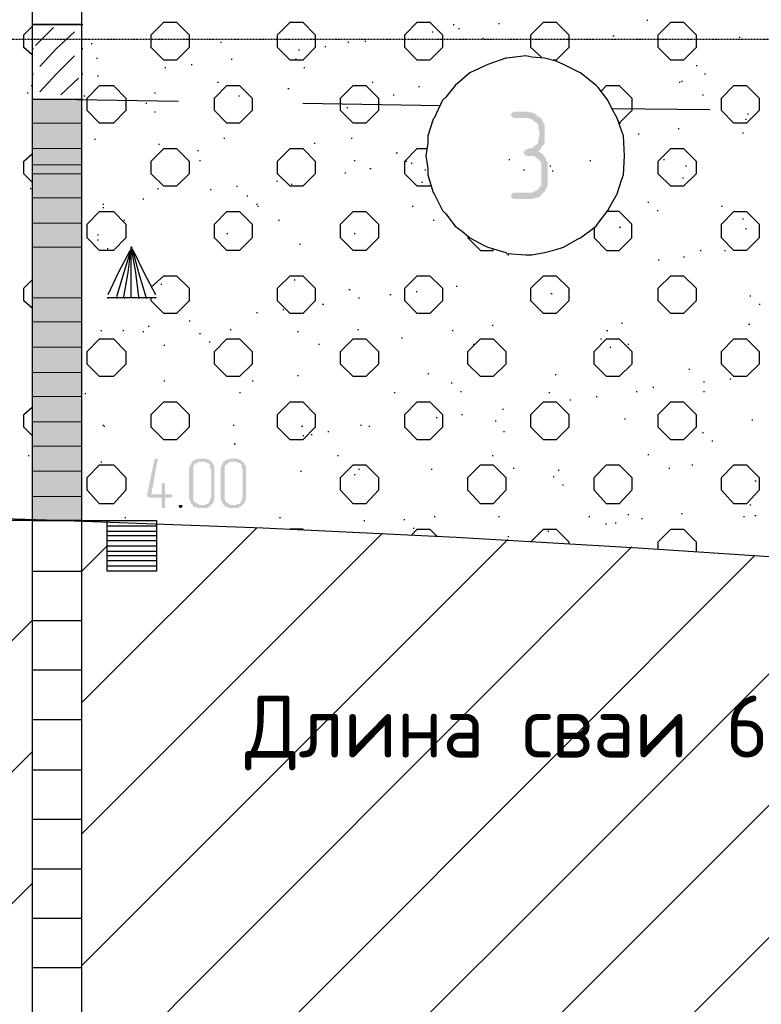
# Model space of a CAD drawing. Header units: millimetres. Extents: x -93479 to 1057970, y -66333 to 172656.
# Tile 94 of 145: x 193172 to 196158, y 46097 to 50064. Entities that reach past the tile are written whole.
import ezdxf

# ---------------------------------------------------------------- set-up
doc = ezdxf.new("R2010")
doc.units = ezdxf.units.MM
doc.linetypes.add('01 Штриховая _4 мм_', pattern=[6, 3.5, -2.5])
doc.layers.add('G-ANNO-DIMS-1', color=7, linetype='Continuous', lineweight=18)
doc.layers.add('PDF _Геометрия', color=7, linetype='Continuous')
doc.layers.add('PDF _Сплошная заливка', color=7, linetype='Continuous')
doc.styles.add('ISOCPEUR', font='GOST_Common.ttf', dxfattribs={"height": 450})

# ---------------------------------------------------------------- blocks, each defined once
blk = doc.blocks.new('геология2')
at = {"layer": 'PDF _Сплошная заливка', "transparency": 33554559}
for points in [[(38.7822, -10.5801), (38.7622, -10.5801), (38.7588, -10.5818), (38.7572, -10.5851), (38.7588, -10.5884), (38.7622, -10.5901), (38.7855, -10.5901), (38.7888, -10.5918), (38.7922, -10.5934), (38.7955, -10.5968), (38.7988, -10.5984), (38.8005, -10.6018), (38.8005, -10.6068), (38.8022, -10.6101), (38.8022, -10.6201), (38.8005, -10.6234), (38.8005, -10.6284), (38.7988, -10.6318), (38.7955, -10.6334), (38.7922, -10.6368), (38.7888, -10.6384), (38.7855, -10.6384), (38.7822, -10.6401), (38.7788, -10.6401), (38.7788, -10.6418), (38.7772, -10.6451), (38.7788, -10.6484), (38.7822, -10.6501), (38.7938, -10.6501), (38.7972, -10.6534), (38.8005, -10.6551), (38.8038, -10.6584), (38.8055, -10.6618), (38.8055, -10.6968), (38.8022, -10.7001), (38.8005, -10.7034), (38.7972, -10.7051), (38.7938, -10.7068), (38.7905, -10.7084), (38.7622, -10.7084), (38.7588, -10.7101), (38.7572, -10.7134), (38.7588, -10.7168), (38.7622, -10.7184), (38.7905, -10.7184), (38.7938, -10.7168), (38.7972, -10.7168), (38.8022, -10.7151), (38.8055, -10.7118), (38.8072, -10.7101), (38.8105, -10.7068), (38.8122, -10.7034), (38.8138, -10.7001), (38.8155, -10.6968), (38.8155, -10.6618), (38.8138, -10.6584), (38.8122, -10.6534), (38.8088, -10.6501), (38.8072, -10.6468), (38.8038, -10.6451), (38.8005, -10.6434), (38.8038, -10.6401), (38.8055, -10.6368), (38.8072, -10.6334), (38.8088, -10.6334), (38.8105, -10.6284), (38.8105, -10.6018), (38.8088, -10.5984), (38.8072, -10.5951), (38.8055, -10.5918), (38.8022, -10.5884), (38.7988, -10.5868), (38.7955, -10.5834), (38.7922, -10.5818), (38.7888, -10.5818), (38.7855, -10.5801)], [(38.1955, -11.1301), (38.1938, -11.1301), (38.1922, -11.1318), (38.1805, -11.1884), (38.1822, -11.1901), (38.1838, -11.1918), (38.2038, -11.1918), (38.2038, -11.2084), (38.2088, -11.2084), (38.2088, -11.2051), (38.2088, -11.1918), (38.2172, -11.1918), (38.2205, -11.1901), (38.2205, -11.1868), (38.1872, -11.1868), (38.1972, -11.1334), (38.1972, -11.1301)], [(38.2705, -11.1301), (38.2605, -11.1301), (38.2588, -11.1318), (38.2555, -11.1318), (38.2538, -11.1334), (38.2522, -11.1351), (38.2505, -11.1368), (38.2505, -11.1384), (38.2488, -11.1401), (38.2488, -11.1418), (38.2472, -11.1451), (38.2472, -11.1934), (38.2488, -11.1968), (38.2488, -11.1984), (38.2505, -11.2001), (38.2505, -11.2018), (38.2522, -11.2034), (38.2538, -11.2051), (38.2555, -11.2068), (38.2588, -11.2068), (38.2605, -11.2084), (38.2755, -11.2084), (38.2772, -11.2068), (38.2788, -11.2068), (38.2805, -11.2051), (38.2822, -11.2034), (38.2638, -11.2034), (38.2622, -11.2018), (38.2605, -11.2018), (38.2588, -11.2001), (38.2572, -11.2001), (38.2555, -11.1984), (38.2538, -11.1951), (38.2538, -11.1418), (38.2555, -11.1401), (38.2572, -11.1384), (38.2588, -11.1368), (38.2605, -11.1368), (38.2622, -11.1351), (38.2822, -11.1351), (38.2805, -11.1334), (38.2788, -11.1318), (38.2772, -11.1318), (38.2738, -11.1301), (38.2722, -11.1301)], [(38.2822, -11.1351), (38.2705, -11.1351), (38.2722, -11.1351), (38.2755, -11.1368), (38.2772, -11.1368), (38.2788, -11.1384), (38.2805, -11.1401), (38.2805, -11.1451), (38.2822, -11.1468), (38.2822, -11.1918), (38.2805, -11.1934), (38.2805, -11.1968), (38.2788, -11.1984), (38.2788, -11.2001), (38.2772, -11.2018), (38.2738, -11.2018), (38.2722, -11.2034), (38.2638, -11.2034), (38.2822, -11.2034), (38.2838, -11.2018), (38.2855, -11.2001), (38.2855, -11.1984), (38.2872, -11.1951), (38.2872, -11.1418), (38.2855, -11.1401), (38.2855, -11.1384), (38.2838, -11.1368)], [(38.3205, -11.1301), (38.3105, -11.1301), (38.3088, -11.1318), (38.3055, -11.1318), (38.3038, -11.1334), (38.3022, -11.1351), (38.3005, -11.1368), (38.3005, -11.1384), (38.2988, -11.1401), (38.2988, -11.1418), (38.2972, -11.1451), (38.2972, -11.1934), (38.2988, -11.1968), (38.2988, -11.1984), (38.3005, -11.2001), (38.3005, -11.2018), (38.3022, -11.2034), (38.3038, -11.2051), (38.3055, -11.2068), (38.3088, -11.2068), (38.3105, -11.2084), (38.3255, -11.2084), (38.3272, -11.2068), (38.3288, -11.2068), (38.3305, -11.2051), (38.3322, -11.2034), (38.3138, -11.2034), (38.3122, -11.2018), (38.3105, -11.2018), (38.3088, -11.2001), (38.3072, -11.2001), (38.3055, -11.1984), (38.3038, -11.1951), (38.3038, -11.1418), (38.3055, -11.1401), (38.3072, -11.1384), (38.3088, -11.1368), (38.3105, -11.1368), (38.3122, -11.1351), (38.3322, -11.1351), (38.3305, -11.1334), (38.3288, -11.1318), (38.3272, -11.1318), (38.3238, -11.1301), (38.3222, -11.1301)], [(38.3322, -11.1351), (38.3205, -11.1351), (38.3222, -11.1351), (38.3255, -11.1368), (38.3272, -11.1368), (38.3288, -11.1384), (38.3305, -11.1401), (38.3305, -11.1451), (38.3322, -11.1468), (38.3322, -11.1918), (38.3305, -11.1934), (38.3305, -11.1968), (38.3288, -11.1984), (38.3288, -11.2001), (38.3272, -11.2018), (38.3238, -11.2018), (38.3222, -11.2034), (38.3138, -11.2034), (38.3322, -11.2034), (38.3338, -11.2018), (38.3355, -11.2001), (38.3355, -11.1984), (38.3372, -11.1951), (38.3372, -11.1418), (38.3355, -11.1401), (38.3355, -11.1384), (38.3338, -11.1368)], [(38.2072, -11.1684), (38.2038, -11.1701), (38.2038, -11.1718), (38.2038, -11.1868), (38.1872, -11.1868), (38.2088, -11.1868), (38.2088, -11.1701)], [(38.2338, -11.2034), (38.2322, -11.2034), (38.2305, -11.2051), (38.2322, -11.2084), (38.2355, -11.2084), (38.2355, -11.2068), (38.2372, -11.2051), (38.2355, -11.2034)]]:
    blk.add_hatch(color=7, dxfattribs=at).paths.add_polyline_path(points)
at = {"layer": 'PDF _Геометрия', "color": 7, "lineweight": 25}
for points in [[(38.0788, -19.6934), (38.0772, -19.6934), (38.0772, -14.6534), (38.0772, -9.6534), (37.9988, -9.6534), (37.9988, -14.6534), (37.9988, -19.6934), (38.0005, -19.6934)], [(37.9988, -10.4418), (38.0772, -10.4418), (38.0788, -10.4418)], [(38.0372, -10.4418), (38.0388, -10.4418)], [(38.6655, -10.4418), (38.6672, -10.4418)], [(38.7372, -10.4401), (38.7388, -10.4401)], [(38.8055, -10.4934), (38.7888, -10.4784), (38.7888, -10.4584), (38.8088, -10.4384), (38.8288, -10.4384), (38.8488, -10.4584), (38.8488, -10.4784), (38.8288, -10.4984), (38.8238, -10.4984)], [(38.9722, -10.4351), (38.9738, -10.4351)], [(37.9988, -10.4901), (37.9855, -10.4784), (37.9855, -10.4584), (37.9988, -10.4451)], [(38.0322, -10.4468), (38.0038, -10.4751)], [(38.0655, -10.4534), (38.0372, -10.4801), (38.0105, -10.5084)], [(38.6322, -10.4534), (38.6338, -10.4534)], [(38.6738, -10.4484), (38.6755, -10.4484)], [(38.0922, -10.4718), (38.0938, -10.4718)], [(38.2972, -10.4701), (38.2988, -10.4701)], [(38.4988, -10.4701), (38.5005, -10.4701)], [(38.5255, -10.4684), (38.5272, -10.4684)], [(38.7122, -10.4634), (38.7138, -10.4634)], [(38.9188, -10.4601), (38.9205, -10.4601)], [(39.1188, -10.4618), (39.1205, -10.4618)], [(37.9988, -10.4801), (38.0005, -10.4801)], [(38.0772, -10.4801), (38.0788, -10.4801)], [(38.4205, -10.4818), (38.4222, -10.4818)], [(38.4622, -10.4768), (38.4638, -10.4768)], [(38.0655, -10.4918), (38.0372, -10.5201), (38.0105, -10.5484)], [(38.1005, -10.4951), (38.1022, -10.4951)], [(38.3138, -10.4968), (38.3155, -10.4968)], [(38.4155, -10.4968), (38.4172, -10.4968)], [(38.2088, -10.5101), (38.2105, -10.5101)], [(38.2505, -10.5051), (38.2522, -10.5051)], [(38.4288, -10.5101), (38.4305, -10.5101)], [(39.0505, -10.5068), (39.0522, -10.5068)], [(37.9988, -10.5201), (38.0005, -10.5201)], [(38.0722, -10.5268), (38.0438, -10.5534)], [(38.0772, -10.5201), (38.0788, -10.5201)], [(38.1022, -10.5234), (38.1038, -10.5234)], [(38.2922, -10.5334), (38.2938, -10.5334)], [(38.5372, -10.5334), (38.5388, -10.5334)], [(39.0238, -10.5334), (39.0255, -10.5334)], [(39.0272, -10.5318), (39.0288, -10.5318)], [(39.0638, -10.5201), (39.0655, -10.5201)], [(37.9905, -10.5501), (37.9922, -10.5501)], [(37.9972, -10.5384), (37.9988, -10.5384)], [(38.1922, -10.5501), (38.1938, -10.5501)], [(38.4038, -10.5434), (38.4055, -10.5434)], [(38.6105, -10.5401), (38.6122, -10.5401)], [(38.9005, -10.5468), (38.9088, -10.5384), (38.9288, -10.5384), (38.9488, -10.5584), (38.9488, -10.5784), (38.9288, -10.5984), (38.9305, -10.5984)], [(38.0005, -10.5601), (37.9988, -10.5601), (38.0772, -10.5601), (38.0788, -10.5601)], [(37.9988, -10.5601), (38.0772, -10.5601)], [(38.0338, -10.5601), (38.0372, -10.5601), (38.2305, -10.5634)], [(38.0372, -10.5601), (38.0388, -10.5601)], [(38.0805, -10.5551), (38.0822, -10.5551)], [(38.1788, -10.5668), (38.1805, -10.5668)], [(38.3255, -10.5551), (38.3272, -10.5551)], [(38.4272, -10.5668), (38.6455, -10.5701)], [(38.5705, -10.5534), (38.5722, -10.5534)], [(39.0605, -10.5534), (39.0622, -10.5534)], [(38.1922, -10.5801), (38.1938, -10.5801)], [(38.4972, -10.5734), (38.4988, -10.5734)], [(38.9188, -10.5751), (39.0722, -10.5768)], [(39.1288, -10.5918), (39.1305, -10.5918)], [(39.1322, -10.5834), (39.1338, -10.5834)], [(40.6022, -11.4334), (40.1688, -11.3818), (39.9538, -11.3584), (39.7255, -11.3334), (39.4855, -11.3118), (39.2305, -11.2901), (38.9588, -11.2718), (38.6705, -11.2551), (38.3638, -11.2401), (38.0372, -11.2284), (37.4722, -11.2101), (36.8872, -11.1901), (36.2888, -11.1668), (35.6872, -11.1418), (35.0905, -11.1134), (34.5072, -11.0851), (33.9472, -11.0518), (33.4172, -11.0168), (32.8255, -10.9651)], [(39.0222, -10.6068), (39.0238, -10.6068)], [(39.1238, -10.6134), (39.1255, -10.6134)], [(38.0972, -10.6234), (38.0988, -10.6234)], [(38.3022, -10.6218), (38.3038, -10.6218)], [(38.5038, -10.6218), (38.5055, -10.6218)], [(38.9588, -10.6151), (38.9605, -10.6151)], [(38.1988, -10.6318), (38.2005, -10.6318)], [(38.2605, -10.6418), (38.2622, -10.6418)], [(38.4455, -10.6301), (38.4472, -10.6301)], [(38.6305, -10.6968), (38.6288, -10.6984), (38.6088, -10.6984), (38.5888, -10.6784), (38.5888, -10.6584), (38.6088, -10.6384), (38.6238, -10.6384)], [(37.9988, -10.6918), (37.9855, -10.6784), (37.9855, -10.6584), (37.9988, -10.6468)], [(38.2638, -10.6575), (38.2655, -10.6575)], [(38.5088, -10.6575), (38.5105, -10.6575)], [(38.5755, -10.6451), (38.5772, -10.6451)], [(38.5905, -10.6584), (38.5922, -10.6584)], [(38.7538, -10.6558), (38.7555, -10.6558)], [(38.8822, -10.6575), (38.8838, -10.6575)], [(38.9988, -10.6558), (39.0005, -10.6558)], [(38.5338, -10.6701), (38.5355, -10.6701)], [(38.5988, -10.6618), (38.6005, -10.6618)], [(38.6205, -10.6725), (38.6222, -10.6725)], [(38.7772, -10.6725), (38.7788, -10.6725)], [(38.8188, -10.6658), (38.8205, -10.6658)], [(38.8222, -10.6741), (38.8238, -10.6741)], [(39.0338, -10.6658), (39.0355, -10.6658)], [(38.3855, -10.6901), (38.3872, -10.6901)], [(38.4938, -10.6768), (38.4955, -10.6768)], [(39.0288, -10.6851), (39.0305, -10.6851)], [(37.9955, -10.7018), (37.9972, -10.7018)], [(38.1972, -10.7018), (38.1988, -10.7018)], [(38.2805, -10.7034), (38.2822, -10.7034)], [(38.3222, -10.6984), (38.3238, -10.6984)], [(38.4088, -10.6951), (38.4105, -10.6951)], [(38.6155, -10.6918), (38.6172, -10.6918)], [(38.1738, -10.7184), (38.1755, -10.7184)], [(38.3388, -10.7134), (38.3405, -10.7134)], [(38.1105, -10.7268), (38.1122, -10.7268)], [(38.1105, -10.7318), (38.1122, -10.7318)], [(38.3538, -10.7268), (38.3555, -10.7268)], [(38.3555, -10.7301), (38.3572, -10.7301)], [(38.6005, -10.7301), (38.6022, -10.7301)], [(38.8888, -10.7634), (38.8888, -10.7801), (38.9088, -10.8001), (38.9288, -10.8001), (38.9488, -10.7801), (38.9488, -10.7584), (38.9288, -10.7384), (38.9105, -10.7384)], [(38.9738, -10.7234), (38.9755, -10.7234)], [(38.9888, -10.7368), (38.9905, -10.7368)], [(39.0905, -10.7301), (39.0922, -10.7301)], [(38.1438, -10.7518), (38.1455, -10.7518)], [(38.3888, -10.7518), (38.3905, -10.7518)], [(38.6338, -10.7518), (38.6355, -10.7518)], [(39.1238, -10.7501), (39.1255, -10.7501)], [(38.9288, -10.7634), (38.9305, -10.7634)], [(39.1288, -10.7651), (39.1305, -10.7651)], [(38.1022, -10.7751), (38.1038, -10.7751)], [(38.1022, -10.7834), (38.1038, -10.7834)], [(38.3072, -10.7734), (38.3088, -10.7734)], [(38.5088, -10.7734), (38.5105, -10.7734)], [(38.6888, -10.7784), (38.6888, -10.7801), (38.7088, -10.8001), (38.7288, -10.8001), (38.7288, -10.7984)], [(38.1172, -10.7968), (38.1188, -10.7968)], [(38.1188, -10.8701), (38.1355, -10.8351), (38.1538, -10.8001)], [(38.1438, -10.8734), (38.1505, -10.8351), (38.1555, -10.7968), (38.1438, -10.8351), (38.1322, -10.8734)], [(38.1555, -10.8751), (38.1555, -10.7951), (38.1572, -10.7951), (38.1555, -10.7951), (38.1572, -10.7951)], [(38.1555, -10.7968), (38.1622, -10.8351), (38.1672, -10.8734)], [(38.1572, -10.7968), (38.1672, -10.8351), (38.1788, -10.8734)], [(38.1588, -10.8001), (38.1755, -10.8351), (38.1938, -10.8701)], [(38.4222, -10.7901), (38.4238, -10.7901)], [(39.0572, -10.8001), (39.0588, -10.8001)], [(39.0955, -10.8001), (39.0972, -10.8001)], [(38.7522, -10.8068), (38.7538, -10.8068)], [(38.9905, -10.8151), (38.9922, -10.8151)], [(39.0305, -10.8101), (39.0322, -10.8101)], [(37.9988, -10.8918), (37.9855, -10.8801), (37.9855, -10.8601), (37.9988, -10.8468)], [(38.1872, -10.8584), (38.2072, -10.8401), (38.2272, -10.8401), (38.2472, -10.8601), (38.2472, -10.8801), (38.2272, -10.9001), (38.2072, -10.9001), (38.1872, -10.8801), (38.1872, -10.8751)], [(38.4138, -10.8468), (38.4155, -10.8468)], [(38.2022, -10.8534), (38.2038, -10.8534)], [(38.5005, -10.8618), (38.5022, -10.8618)], [(38.6705, -10.8568), (38.6722, -10.8568)], [(38.1955, -10.8751), (38.1172, -10.8751), (38.1188, -10.8751)], [(38.1322, -10.8751), (38.1338, -10.8751)], [(38.1438, -10.8751), (38.1455, -10.8751)], [(38.1672, -10.8751), (38.1688, -10.8751)], [(38.1788, -10.8751), (38.1805, -10.8751)], [(38.5155, -10.8751), (38.5172, -10.8751)], [(38.5655, -10.8701), (38.5672, -10.8701)], [(38.6072, -10.8651), (38.6088, -10.8651)], [(38.8205, -10.8684), (38.8222, -10.8684)], [(39.1355, -10.8718), (39.1372, -10.8718)], [(38.3955, -10.8934), (38.3972, -10.8934)], [(38.4588, -10.8851), (38.4605, -10.8851)], [(39.1505, -10.8851), (39.1522, -10.8851)], [(38.3538, -10.8984), (38.3555, -10.8984)], [(38.1822, -10.9201), (38.1838, -10.9201)], [(38.2472, -10.9118), (38.2488, -10.9118)], [(38.3122, -10.9251), (38.3138, -10.9251)], [(38.5138, -10.9251), (38.5155, -10.9251)], [(38.7272, -10.9184), (38.7288, -10.9184)], [(38.9322, -10.9151), (38.9338, -10.9151)], [(39.1338, -10.9168), (39.1355, -10.9168)], [(38.1072, -10.9268), (38.1088, -10.9268)], [(38.1422, -10.9268), (38.1438, -10.9268)], [(38.1738, -10.9284), (38.1755, -10.9284)], [(38.2638, -10.9318), (38.2655, -10.9318)], [(38.4188, -10.9284), (38.4205, -10.9284)], [(38.5838, -10.9384), (38.5855, -10.9384)], [(38.6638, -10.9268), (38.6655, -10.9268)], [(38.8988, -10.9401), (38.9005, -10.9401)], [(38.9088, -10.9268), (38.9105, -10.9268)], [(38.2072, -10.9501), (38.2088, -10.9501)], [(38.2788, -10.9451), (38.2805, -10.9451)], [(38.4522, -10.9484), (38.4538, -10.9484)], [(38.6972, -10.9484), (38.6988, -10.9484)], [(38.9138, -10.9534), (38.9155, -10.9534)], [(38.9422, -10.9484), (38.9438, -10.9484)], [(38.4188, -10.9984), (38.4205, -10.9984)], [(38.6255, -10.9951), (38.6272, -10.9951)], [(38.8272, -10.9968), (38.8288, -10.9968)], [(39.0388, -10.9884), (39.0405, -10.9884)], [(39.1038, -11.0034), (39.1055, -11.0034)], [(38.2072, -11.0068), (38.2088, -11.0068)], [(38.3472, -11.0068), (38.3488, -11.0068)], [(38.6622, -11.0101), (38.6638, -11.0101)], [(38.9822, -11.0168), (38.9838, -11.0168)], [(39.0622, -11.0084), (39.0638, -11.0084)], [(38.0822, -11.0268), (38.0838, -11.0268)], [(38.3272, -11.0251), (38.3288, -11.0251)], [(38.5722, -11.0251), (38.5738, -11.0251)], [(38.6772, -11.0234), (38.6788, -11.0234)], [(38.8172, -11.0251), (38.8188, -11.0251)], [(38.8922, -11.0318), (38.8938, -11.0318)], [(38.9555, -11.0234), (38.9572, -11.0234)], [(39.0622, -11.0234), (39.0638, -11.0234)], [(37.9988, -11.0934), (37.9855, -11.0801), (37.9855, -11.0601), (37.9988, -11.0484)], [(38.8505, -11.0368), (38.8522, -11.0368)], [(38.6388, -11.0651), (38.6405, -11.0651)], [(38.6788, -11.0601), (38.6805, -11.0601)], [(38.7438, -11.0518), (38.7455, -11.0518)], [(38.1105, -11.0768), (38.1122, -11.0768)], [(38.1122, -11.0784), (38.1138, -11.0784)], [(38.3172, -11.0768), (38.3188, -11.0768)], [(38.4255, -11.0784), (38.4272, -11.0784)], [(38.5188, -11.0768), (38.5205, -11.0768)], [(38.5322, -11.0784), (38.5338, -11.0784)], [(38.7322, -11.0701), (38.7338, -11.0701)], [(38.9372, -11.0668), (38.9388, -11.0668)], [(39.1388, -11.0684), (39.1405, -11.0684)], [(38.4272, -11.0934), (38.4288, -11.0934)], [(38.4405, -11.0918), (38.4422, -11.0918)], [(38.4672, -11.0868), (38.4688, -11.0868)], [(38.7455, -11.0868), (38.7472, -11.0868)], [(39.0605, -11.0884), (39.0622, -11.0884)], [(38.3188, -11.1068), (38.3205, -11.1068)], [(39.0755, -11.1018), (39.0772, -11.1018)], [(37.9922, -11.1251), (37.9938, -11.1251)], [(38.4822, -11.1251), (38.4838, -11.1251)], [(38.7272, -11.1251), (38.7288, -11.1251)], [(38.9738, -11.1234), (38.9755, -11.1234)], [(38.1072, -11.1351), (38.1088, -11.1351)], [(39.0438, -11.1401), (39.0455, -11.1401)], [(38.4238, -11.1501), (38.4255, -11.1501)], [(38.5088, -11.1551), (38.5105, -11.1551)], [(38.5155, -11.1468), (38.5172, -11.1468)], [(38.6305, -11.1468), (38.6322, -11.1468)], [(38.7605, -11.1451), (38.7622, -11.1451)], [(38.8238, -11.1584), (38.8255, -11.1584)], [(38.8322, -11.1484), (38.8338, -11.1484)], [(39.0072, -11.1451), (39.0088, -11.1451)], [(38.8388, -11.1718), (38.8405, -11.1718)], [(39.1438, -11.1651), (39.1455, -11.1651)], [(39.1355, -11.2034), (39.1372, -11.2034)], [(38.6355, -11.2218), (38.6372, -11.2218)], [(38.7372, -11.2218), (38.7388, -11.2218)], [(38.8805, -11.2218), (38.8822, -11.2218)], [(38.9422, -11.2184), (38.9438, -11.2184)], [(39.0272, -11.2168), (39.0288, -11.2168)], [(39.1255, -11.2218), (39.1272, -11.2218)], [(39.1438, -11.2201), (39.1455, -11.2201)], [(38.0388, -11.2284), (38.0372, -11.2284), (37.9205, -11.2284), (37.9222, -11.2284)], [(38.0005, -11.2284), (37.9988, -11.2284), (38.0772, -11.2284), (37.9988, -11.2284), (38.0772, -11.2284)], [(38.0372, -11.2284), (38.1555, -11.2284)], [(38.1172, -11.2368), (38.1955, -11.2368)], [(38.1455, -11.2234), (38.1472, -11.2234)], [(38.3905, -11.2234), (38.3922, -11.2234)], [(38.5238, -11.2284), (38.5255, -11.2284)], [(38.5872, -11.2268), (38.5888, -11.2268)], [(38.9072, -11.2334), (38.9088, -11.2334)], [(38.9222, -11.2318), (38.9238, -11.2318)], [(38.9638, -11.2251), (38.9655, -11.2251)], [(38.0772, -11.5168), (38.3538, -11.2401)], [(38.0772, -11.7251), (38.5538, -11.2484)], [(38.1172, -11.2451), (38.1955, -11.2451)], [(38.1172, -11.2518), (38.1955, -11.2518)], [(38.4288, -11.2434), (38.4272, -11.2418), (38.4072, -11.2418), (38.4088, -11.2418)], [(38.5988, -11.2518), (38.6088, -11.2418), (38.6288, -11.2418), (38.6405, -11.2534)], [(38.6022, -11.2401), (38.6038, -11.2401)], [(38.7522, -11.2534), (38.7538, -11.2534)], [(38.7905, -11.2618), (38.7888, -11.2618), (38.8088, -11.2418), (38.8288, -11.2418), (38.8488, -11.2618), (38.8488, -11.2651)], [(38.8155, -11.2451), (38.8172, -11.2451)], [(38.9905, -11.2734), (38.9905, -11.2618), (39.0105, -11.2418), (39.0305, -11.2418), (39.0505, -11.2618), (39.0505, -11.2768)], [(37.9988, -11.3084), (38.0772, -11.3084), (38.1172, -11.2684), (38.1955, -11.2684)], [(38.0772, -11.9334), (38.7522, -11.2584)], [(38.1172, -11.2601), (38.1955, -11.2601)], [(38.0772, -12.1434), (38.9488, -11.2701)], [(38.1172, -11.2768), (38.1955, -11.2768)], [(38.1172, -11.2834), (38.1955, -11.2834)], [(38.1372, -12.2918), (39.1438, -11.2834)], [(38.0772, -12.5601), (39.3388, -11.2984)], [(38.1172, -11.2918), (38.1955, -11.2918)], [(38.1172, -11.3001), (38.1955, -11.3001)], [(38.0772, -12.7684), (39.5305, -11.3151)], [(38.0772, -12.9784), (39.7222, -11.3334)], [(37.5155, -11.8701), (37.9988, -11.3868), (38.0772, -11.3868)], [(37.9988, -11.4651), (38.0772, -11.4651)], [(37.9988, -11.5434), (38.0772, -11.5434)], [(37.7238, -11.8701), (37.9988, -11.5951)], [(37.9988, -11.6234), (38.0772, -11.6234)], [(37.9988, -11.7018), (38.0772, -11.7018)], [(37.9988, -11.7801), (38.0772, -11.7801)], [(37.8172, -11.9851), (37.9988, -11.8034)], [(37.9988, -11.8584), (38.0772, -11.8584)], [(37.9988, -11.9368), (38.0772, -11.9368)]]:
    blk.add_lwpolyline(points, dxfattribs=at)
for points in [[(38.0772, -10.4418), (37.9988, -10.4418)], [(38.1872, -10.4784), (38.1872, -10.4584), (38.2072, -10.4384), (38.2272, -10.4384), (38.2472, -10.4584), (38.2472, -10.4784), (38.2272, -10.4984), (38.2072, -10.4984)], [(38.3872, -10.4784), (38.3872, -10.4584), (38.4072, -10.4384), (38.4272, -10.4384), (38.4472, -10.4584), (38.4472, -10.4784), (38.4272, -10.4984), (38.4072, -10.4984)], [(38.5888, -10.4784), (38.5888, -10.4584), (38.6088, -10.4384), (38.6288, -10.4384), (38.6488, -10.4584), (38.6488, -10.4784), (38.6288, -10.4984), (38.6088, -10.4984)], [(38.9905, -10.4784), (38.9905, -10.4584), (39.0105, -10.4384), (39.0305, -10.4384), (39.0505, -10.4584), (39.0505, -10.4784), (39.0305, -10.4984), (39.0105, -10.4984)], [(38.9372, -10.6501), (38.9355, -10.6184), (38.9322, -10.6101), (38.9255, -10.5901), (38.9172, -10.5751), (38.9105, -10.5618), (38.8955, -10.5418), (38.8922, -10.5384), (38.8672, -10.5184), (38.8638, -10.5168), (38.8405, -10.5051), (38.8288, -10.5001), (38.8105, -10.4951), (38.7905, -10.4934), (38.7805, -10.4918), (38.7505, -10.4951), (38.7488, -10.4951), (38.7205, -10.5051), (38.7138, -10.5084), (38.6922, -10.5184), (38.6805, -10.5284), (38.6688, -10.5384), (38.6538, -10.5568), (38.6488, -10.5618), (38.6355, -10.5901), (38.6338, -10.5918), (38.6255, -10.6184), (38.6255, -10.6301), (38.6222, -10.6501), (38.6255, -10.6701), (38.6255, -10.6801), (38.6338, -10.7084), (38.6355, -10.7101), (38.6488, -10.7368), (38.6538, -10.7418), (38.6688, -10.7618), (38.6805, -10.7701), (38.6922, -10.7801), (38.7138, -10.7918), (38.7205, -10.7951), (38.7488, -10.8034), (38.7505, -10.8051), (38.7805, -10.8068), (38.7905, -10.8068), (38.8105, -10.8034), (38.8288, -10.7984), (38.8405, -10.7951), (38.8638, -10.7818), (38.8672, -10.7801), (38.8922, -10.7618), (38.8955, -10.7568), (38.9105, -10.7368), (38.9172, -10.7251), (38.9255, -10.7101), (38.9322, -10.6884), (38.9355, -10.6801)], [(38.0855, -10.5784), (38.0855, -10.5584), (38.1055, -10.5384), (38.1272, -10.5384), (38.1472, -10.5584), (38.1472, -10.5784), (38.1272, -10.5984), (38.1055, -10.5984)], [(38.2872, -10.5784), (38.2872, -10.5634), (38.2872, -10.5584), (38.3072, -10.5384), (38.3272, -10.5384), (38.3472, -10.5584), (38.3472, -10.5651), (38.3472, -10.5784), (38.3272, -10.5984), (38.3072, -10.5984)], [(38.4872, -10.5784), (38.4872, -10.5584), (38.5072, -10.5384), (38.5272, -10.5384), (38.5472, -10.5584), (38.5472, -10.5784), (38.5272, -10.5984), (38.5072, -10.5984)], [(39.0905, -10.5784), (39.0905, -10.5584), (39.1105, -10.5384), (39.1305, -10.5384), (39.1505, -10.5584), (39.1505, -10.5784), (39.1305, -10.5984), (39.1105, -10.5984)], [(38.1872, -10.6784), (38.1872, -10.6584), (38.2072, -10.6384), (38.2272, -10.6384), (38.2472, -10.6584), (38.2472, -10.6784), (38.2272, -10.6984), (38.2072, -10.6984)], [(38.3872, -10.6784), (38.3872, -10.6584), (38.4072, -10.6384), (38.4272, -10.6384), (38.4472, -10.6584), (38.4472, -10.6784), (38.4272, -10.6984), (38.4072, -10.6984)], [(38.9905, -10.6784), (38.9905, -10.6584), (39.0105, -10.6384), (39.0305, -10.6384), (39.0505, -10.6584), (39.0505, -10.6784), (39.0305, -10.6984), (39.0105, -10.6984)], [(38.0855, -10.7801), (38.0855, -10.7584), (38.1055, -10.7384), (38.1272, -10.7384), (38.1472, -10.7584), (38.1472, -10.7801), (38.1272, -10.8001), (38.1055, -10.8001)], [(38.2872, -10.7801), (38.2872, -10.7584), (38.3072, -10.7384), (38.3272, -10.7384), (38.3472, -10.7584), (38.3472, -10.7801), (38.3272, -10.8001), (38.3072, -10.8001)], [(38.4872, -10.7801), (38.4872, -10.7584), (38.5072, -10.7384), (38.5272, -10.7384), (38.5472, -10.7584), (38.5472, -10.7801), (38.5272, -10.8001), (38.5072, -10.8001)], [(39.0905, -10.7801), (39.0905, -10.7584), (39.1105, -10.7384), (39.1305, -10.7384), (39.1505, -10.7584), (39.1505, -10.7801), (39.1305, -10.8001), (39.1105, -10.8001)], [(38.1572, -10.7951), (38.1555, -10.7951)], [(38.3872, -10.8801), (38.3872, -10.8601), (38.4072, -10.8401), (38.4272, -10.8401), (38.4472, -10.8601), (38.4472, -10.8801), (38.4272, -10.9001), (38.4072, -10.9001)], [(38.5888, -10.8801), (38.5888, -10.8601), (38.6088, -10.8401), (38.6288, -10.8401), (38.6488, -10.8601), (38.6488, -10.8801), (38.6288, -10.9001), (38.6088, -10.9001)], [(38.7888, -10.8801), (38.7888, -10.8601), (38.8088, -10.8401), (38.8288, -10.8401), (38.8488, -10.8601), (38.8488, -10.8801), (38.8288, -10.9001), (38.8088, -10.9001)], [(38.9905, -10.8801), (38.9905, -10.8601), (39.0105, -10.8401), (39.0305, -10.8401), (39.0505, -10.8601), (39.0505, -10.8801), (39.0305, -10.9001), (39.0105, -10.9001)], [(38.0855, -10.9801), (38.0855, -10.9601), (38.1055, -10.9401), (38.1272, -10.9401), (38.1472, -10.9601), (38.1472, -10.9801), (38.1272, -11.0001), (38.1055, -11.0001)], [(38.2872, -10.9801), (38.2872, -10.9601), (38.3072, -10.9401), (38.3272, -10.9401), (38.3472, -10.9601), (38.3472, -10.9801), (38.3272, -11.0001), (38.3072, -11.0001)], [(38.4872, -10.9801), (38.4872, -10.9601), (38.5072, -10.9401), (38.5272, -10.9401), (38.5472, -10.9601), (38.5472, -10.9801), (38.5272, -11.0001), (38.5072, -11.0001)], [(38.6888, -10.9801), (38.6888, -10.9601), (38.7088, -10.9401), (38.7288, -10.9401), (38.7488, -10.9601), (38.7488, -10.9801), (38.7288, -11.0001), (38.7088, -11.0001)], [(38.8888, -10.9801), (38.8888, -10.9601), (38.9088, -10.9401), (38.9288, -10.9401), (38.9488, -10.9601), (38.9488, -10.9801), (38.9288, -11.0001), (38.9088, -11.0001)], [(39.0905, -10.9801), (39.0905, -10.9601), (39.1105, -10.9401), (39.1305, -10.9401), (39.1505, -10.9601), (39.1505, -10.9801), (39.1305, -11.0001), (39.1105, -11.0001)], [(38.1872, -11.0801), (38.1872, -11.0601), (38.2072, -11.0401), (38.2272, -11.0401), (38.2472, -11.0601), (38.2472, -11.0801), (38.2272, -11.1001), (38.2072, -11.1001)], [(38.3872, -11.0801), (38.3872, -11.0601), (38.4072, -11.0401), (38.4272, -11.0401), (38.4472, -11.0601), (38.4472, -11.0801), (38.4272, -11.1001), (38.4072, -11.1001)], [(38.5888, -11.0801), (38.5888, -11.0601), (38.6088, -11.0401), (38.6288, -11.0401), (38.6488, -11.0601), (38.6488, -11.0801), (38.6288, -11.1001), (38.6088, -11.1001)], [(38.7888, -11.0801), (38.7888, -11.0601), (38.8088, -11.0401), (38.8288, -11.0401), (38.8488, -11.0601), (38.8488, -11.0801), (38.8288, -11.1001), (38.8088, -11.1001)], [(38.9905, -11.0801), (38.9905, -11.0601), (39.0105, -11.0401), (39.0305, -11.0401), (39.0505, -11.0601), (39.0505, -11.0801), (39.0305, -11.1001), (39.0105, -11.1001)], [(38.0855, -11.1801), (38.0855, -11.1601), (38.1055, -11.1401), (38.1272, -11.1401), (38.1472, -11.1601), (38.1472, -11.1801), (38.1272, -11.2018), (38.1055, -11.2018)], [(38.4872, -11.1801), (38.4872, -11.1601), (38.5072, -11.1401), (38.5272, -11.1401), (38.5472, -11.1601), (38.5472, -11.1801), (38.5272, -11.2018), (38.5072, -11.2018)], [(38.6888, -11.1801), (38.6888, -11.1601), (38.7088, -11.1401), (38.7288, -11.1401), (38.7488, -11.1601), (38.7488, -11.1801), (38.7288, -11.2018), (38.7088, -11.2018)], [(38.8888, -11.1801), (38.8888, -11.1601), (38.9088, -11.1401), (38.9288, -11.1401), (38.9488, -11.1601), (38.9488, -11.1801), (38.9288, -11.2018), (38.9088, -11.2018)], [(39.0905, -11.1801), (39.0905, -11.1601), (39.1105, -11.1401), (39.1305, -11.1401), (39.1505, -11.1601), (39.1505, -11.1801), (39.1305, -11.2018), (39.1105, -11.2018)], [(38.1172, -11.3084), (38.1172, -11.2284), (38.1955, -11.2284), (38.1955, -11.3084)]]:
    blk.add_lwpolyline(points, close=True, dxfattribs=at)
at = {"layer": 'PDF _Геометрия', "color": 7, "lineweight": 5}
for points in [[(38.0772, -10.5601), (37.9988, -10.5601)], [(38.0772, -10.5984), (37.9988, -10.5984)], [(38.0772, -10.6384), (37.9988, -10.6384)], [(38.0772, -10.6641), (37.9988, -10.6641)], [(38.0772, -10.6784), (37.9988, -10.6784)], [(38.0772, -10.7168), (37.9988, -10.7168)], [(38.0772, -10.7568), (37.9988, -10.7568)], [(38.0772, -10.7951), (37.9988, -10.7951)], [(38.0772, -10.8751), (37.9988, -10.8751)], [(38.0772, -10.9134), (37.9988, -10.9134)], [(38.0772, -10.9534), (37.9988, -10.9534)], [(38.0772, -10.9934), (37.9988, -10.9934)], [(38.0772, -11.0318), (37.9988, -11.0318)], [(38.0772, -11.0718), (37.9988, -11.0718)], [(38.0772, -11.1101), (37.9988, -11.1101)], [(38.0772, -11.1501), (37.9988, -11.1501)], [(38.0772, -11.1901), (37.9988, -11.1901)], [(38.0772, -11.2284), (37.9988, -11.2284), (38.0772, -11.2284)]]:
    blk.add_lwpolyline(points, dxfattribs=at)
at = {"layer": 'PDF _Сплошная заливка', "color": 7, "lineweight": 5, "transparency": 33554559}
for points in [[(38.0772, -10.5601), (37.9988, -10.5601), (38.0772, -10.5984)], [(37.9988, -10.5601), (38.0772, -10.5984), (37.9988, -10.5984)], [(38.0772, -10.5984), (37.9988, -10.5984), (38.0772, -10.6384)], [(37.9988, -10.5984), (38.0772, -10.6384), (37.9988, -10.6384)], [(38.0772, -10.6384), (37.9988, -10.6384), (38.0772, -10.6784)], [(37.9988, -10.6384), (38.0772, -10.6784), (37.9988, -10.6784)], [(38.0772, -10.6784), (37.9988, -10.6784), (38.0772, -10.7168)], [(37.9988, -10.6784), (38.0772, -10.7168), (37.9988, -10.7168)], [(38.0772, -10.7168), (37.9988, -10.7168), (38.0772, -10.7568)], [(37.9988, -10.7168), (38.0772, -10.7568), (37.9988, -10.7568)], [(38.0772, -10.7568), (37.9988, -10.7568), (38.0772, -10.7951)], [(37.9988, -10.7568), (38.0772, -10.7951), (37.9988, -10.7951)], [(38.0772, -10.7951), (37.9988, -10.7951), (38.0772, -10.8351)], [(37.9988, -10.7951), (38.0772, -10.8351), (37.9988, -10.8351)], [(38.0772, -10.8351), (37.9988, -10.8351), (38.0772, -10.8751)], [(37.9988, -10.8351), (38.0772, -10.8751), (37.9988, -10.8751)], [(38.0772, -10.8751), (37.9988, -10.8751), (38.0772, -10.9134)], [(37.9988, -10.8751), (38.0772, -10.9134), (37.9988, -10.9134)], [(38.0772, -10.9134), (37.9988, -10.9134), (38.0772, -10.9534)], [(37.9988, -10.9134), (38.0772, -10.9534), (37.9988, -10.9534)], [(38.0772, -10.9534), (37.9988, -10.9534), (38.0772, -10.9934)], [(37.9988, -10.9534), (38.0772, -10.9934), (37.9988, -10.9934)], [(38.0772, -10.9934), (37.9988, -10.9934), (38.0772, -11.0318)], [(37.9988, -10.9934), (38.0772, -11.0318), (37.9988, -11.0318)], [(38.0772, -11.0318), (37.9988, -11.0318), (38.0772, -11.0718)], [(37.9988, -11.0318), (38.0772, -11.0718), (37.9988, -11.0718)], [(38.0772, -11.0718), (37.9988, -11.0718), (38.0772, -11.1101)], [(37.9988, -11.0718), (38.0772, -11.1101), (37.9988, -11.1101)], [(38.0772, -11.1101), (37.9988, -11.1101), (38.0772, -11.1501)], [(37.9988, -11.1101), (38.0772, -11.1501), (37.9988, -11.1501)], [(38.0772, -11.1501), (37.9988, -11.1501), (38.0772, -11.1901)], [(37.9988, -11.1501), (38.0772, -11.1901), (37.9988, -11.1901)], [(38.0772, -11.1901), (37.9988, -11.1901), (38.0772, -11.2284)], [(37.9988, -11.1901), (38.0772, -11.2284), (37.9988, -11.2284)]]:
    blk.add_solid(points, dxfattribs=at)

msp = doc.modelspace()

# ---------------------------------------------------------------- linework, layer by layer
at = {"layer": 'PDF _Геометрия', "color": 7, "linetype": '01 Штриховая _4 мм_', "lineweight": 25}
msp.add_lwpolyline([(168936.2, 55229.8), (198237.4, 55229.8), (198237.4, 49984.4), (168936.2, 49984.4)], close=True, dxfattribs=at)

# ---------------------------------------------------------------- block references
at = {"color": 7, "xscale": 2541.29606099, "yscale": 2541.29606099, "zscale": 2541.29606099}
msp.add_blockref('геология2', (96656.3, 76580.5), dxfattribs=at)

# ---------------------------------------------------------------- texts
at = {"layer": 'G-ANNO-DIMS-1', "color": 7, "insert": (194079.1, 47023.7), "char_height": 250, "width": 5194.597, "attachment_point": 7, "line_spacing_factor": 1.149209, "style": 'ISOCPEUR'}
msp.add_mtext('Длина сваи 6 метра', dxfattribs=at)

doc.saveas('drawing.dxf')
